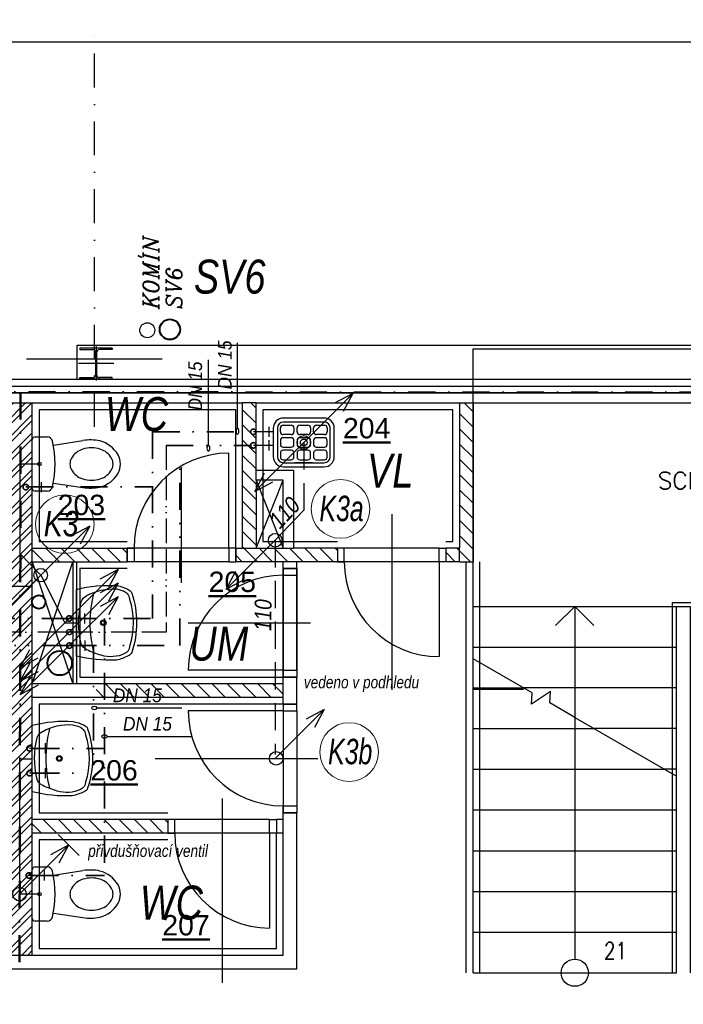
# Model space of a CAD drawing. Header units: millimetres. Extents: x 6435372 to 7248404, y 1559872 to 1886246.
# Tile 136 of 208: x 6899466 to 6904359, y 1716761 to 1724018. Entities that reach past the tile are written whole.
import ezdxf
from ezdxf.enums import TextEntityAlignment as Align

# ---------------------------------------------------------------- set-up
doc = ezdxf.new("R2010")
doc.units = ezdxf.units.MM
for name, pattern in [('ACAD_ISO13W100', [36, 12, -3, 12, -3, 0, -3, 0, -3]), ('DASHDOT', [1, 0.5, -0.25, 0, -0.25]), ('DASHED', [0.75, 0.5, -0.25]), ('DĚLICÍ', [1.25, 0.5, -0.25, 0, -0.25, 0, -0.25]), ('ČERCHOVANÁ', [1, 0.5, -0.25, 0, -0.25])]:
    doc.linetypes.add(name, pattern=pattern)
for name, color, linetype, lineweight in [('CKPOPISM', 8, 'Continuous', 50), ('CKPOPISM_POPIS', 8, 'Continuous', 25), ('CKSCHODY_PODROVINOU', 7, 'Continuous', 25), ('IN_BLOKY_ZT', 30, 'Continuous', 30), ('požární úseky', 21, 'ČERCHOVANÁ', 50), ('UT_potrubí', 10, 'Continuous', 30), ('VZT', 130, 'Continuous', 40), ('ZTI-cirkulace', 220, 'ACAD_ISO13W100', 30), ('ZTI-DEŠŤOVÁ-KANALIZACE', 210, 'KANALIZACE', 40), ('ZTI-SPLAŠKOVÁ KANALIZACE', 80, 'Continuous', 30), ('ZTI-VODA STUDENÁ', 170, 'ČERCHOVANÁ', 35), ('ZTI-VODA TEPLÁ', 10, 'DĚLICÍ', 35), ('ZTI-Zařizovací předměty-popis', 32, 'ČERCHOVANÁ', 30)]:
    doc.layers.add(name, color=color, linetype=linetype, lineweight=lineweight)
for name, color, linetype in [('matrice DPS', 122, 'Continuous'), ('ZTI_KAN-POPIS', 7, 'Continuous'), ('ZTI_POPIS', 7, 'Continuous')]:
    doc.layers.add(name, color=color, linetype=linetype)
doc.styles.add('ARIAL', font='arial.ttf')
doc.styles.add('INDRA', font='ariali.ttf')
doc.styles.add('KURZIVA', font='italic__.ttf')
doc.styles.get("Standard").update_dxf_attribs({"font": 'romans.shx'})
doc.linetypes.add('IZOLACE_POLYSTYREN_PENOVY', pattern='A,0.001,[228,CADKON.SHX,S=0.1,R=0,X=0,Y=0],-2', length=2.001)
doc.linetypes.add('KANALIZACE', pattern='A,30,-3.5,["C",Standard,S=2.54,R=0,X=-3.81,Y=-1.27],-0.001', length=33.501)

# ---------------------------------------------------------------- blocks, each defined once
blk = doc.blocks.new('CK_S_EXT_HEAHEA240')
for p, q in [((-120, 115), (120, 115)), ((-120, 115), (-120, 103)), ((-120, 103), (-24.75, 103)), ((-3.75, -82), (-3.75, 82)), ((3.75, -82), (3.75, 82)), ((120, 103), (24.75, 103)), ((120, 115), (120, 103)), ((-120, -115), (-120, -103)), ((-120, -103), (-24.75, -103)), ((-120, -115), (120, -115)), ((120, -103), (24.75, -103)), ((120, -115), (120, -103))]:
    blk.add_line(p, q)
for centre, start, end in [((-24.75, 82), 0, 90), ((24.75, 82), 90, 180), ((-24.75, -82), 270, 0), ((24.75, -82), 180, 270)]:
    blk.add_arc(centre, 21, start, end)
blk = doc.blocks.new('CKBL2112015102130', base_point=(91614, 18030))
blk = doc.blocks.new('CKBL2010716102920', base_point=(93939, 19306))
blk = doc.blocks.new('CKBL2010716102934', base_point=(90355, 16430))
blk = doc.blocks.new('CKBL2010716102941', base_point=(91894, 14791))
blk = doc.blocks.new('CKBL2010716102927', base_point=(93377, 16640))
blk = doc.blocks.new('CKBL2032316081240')
blk = doc.blocks.new('výtokový ventil')
at = {"layer": 'ZTI_POPIS', "ltscale": 400}
for p, q in [((6908957.4, 1624603), (6909105.5, 1624603)), ((6908989.3, 1624640.3), (6908989.3, 1624565.7))]:
    blk.add_line(p, q, dxfattribs=at)
blk = doc.blocks.new('_DotSmall')
at = {"color": 0, "linetype": 'ByBlock', "const_width": 0.5}
blk.add_lwpolyline([(-0.0625, 0, 1), (0.0625, 0, 1)], format="xyb", close=True, dxfattribs=at)

msp = doc.modelspace()

# ---------------------------------------------------------------- hatches: boundary and pattern name
at = {"layer": 'matrice DPS', "ltscale": 500}
h = msp.add_hatch(dxfattribs=at)
h.set_pattern_fill('ANSI32', color=256, scale=10, style=0)
h.set_pattern_definition([(45, (6808584.44, 1702199.85), (-67.35192, 67.35192), []), (45, (6808629.34, 1702199.85), (-67.35192, 67.35192), [])])
h.paths.add_polyline_path([(6899558.8, 1719023), (6899558.8, 1719123), (6899558.8, 1720022), (6899558.8, 1720023), (6899558.8, 1720123), (6899558.8, 1721193), (6899358.8, 1721193), (6899358.8, 1719393), (6899358.8, 1719293), (6899358.8, 1718754.3), (6899558.8, 1718694.7)])
h.paths.add_polyline_path([(6899558.8, 1718123), (6899558.8, 1718694.7), (6899358.8, 1718754.3), (6899358.8, 1717123), (6899558.8, 1717123), (6899558.8, 1718023)])
h.paths.add_polyline_path([(6899194.8, 1720537), (6899722.8, 1720537), (6899722.8, 1720207), (6899194.8, 1720207)], flags=24)
h = msp.add_hatch(dxfattribs=at)
h.set_pattern_fill('ANSI31', color=256, scale=25, angle=90, style=0)
h.set_pattern_definition([(135, (6808584.44, 1702199.846), (-56.1266, -56.1266), [])])
h.paths.add_polyline_path([(6899558.8, 1718123), (6899558.8, 1718023), (6900028.8, 1718023), (6900028.8, 1718123)])
h.paths.add_polyline_path([(6900028.8, 1720023), (6900028.8, 1720123), (6899558.8, 1720123), (6899558.8, 1720023)])
h.paths.add_polyline_path([(6901108.8, 1720123), (6901208.8, 1720123), (6901808.8, 1720123), (6901808.8, 1720023), (6901508.8, 1720023), (6901408.8, 1720023), (6901058.8, 1720023), (6901058.8, 1720123)])
h.paths.add_polyline_path([(6900028.8, 1719123), (6900028.8, 1719023), (6901408.8, 1719023), (6901408.8, 1719123)])
h.paths.add_polyline_path([(6900258.8, 1720023), (6900258.8, 1720123), (6900028.8, 1720123), (6900028.8, 1720023)])
h.paths.add_polyline_path([(6900558.8, 1718123), (6900558.8, 1718023), (6900028.8, 1718023), (6900028.8, 1718123)])
h.paths.add_polyline_path([(6902608.8, 1720123), (6902608.8, 1720023), (6902708.8, 1720023), (6902708.8, 1720123)])
h.paths.add_polyline_path([(6901208.8, 1721193), (6901108.8, 1721193), (6901108.8, 1720123), (6901208.8, 1720123)])
h.paths.add_polyline_path([(6902708.8, 1720023), (6902808.8, 1720023), (6902808.8, 1721193), (6902708.8, 1721193), (6902708.8, 1720123)])

# ---------------------------------------------------------------- linework, layer by layer
at = {"layer": 'CKSCHODY_PODROVINOU'}
msp.add_line((6902808.8, 1719083), (6903180.9, 1719083), dxfattribs=at)
at = {"layer": 'IN_BLOKY_ZT'}
for p, q in [((6901710.5, 1721082.1), (6901410.5, 1721082.1)), ((6901710.5, 1721052.1), (6901410.5, 1721052.1)), ((6901335.5, 1721007.1), (6901335.5, 1720797.1)), ((6901365.5, 1721007.1), (6901365.5, 1720797.1)), ((6901388, 1720979.6), (6901388, 1721009.6)), ((6901408, 1721029.6), (6901468, 1721029.6)), ((6901488, 1721009.6), (6901488, 1720979.6)), ((6901510.5, 1720979.6), (6901510.5, 1721009.6)), ((6901530.5, 1721029.6), (6901590.5, 1721029.6)), ((6901610.5, 1721009.6), (6901610.5, 1720979.6)), ((6901633, 1720979.6), (6901633, 1721009.6)), ((6901653, 1721029.6), (6901713, 1721029.6)), ((6901733, 1721009.6), (6901733, 1720979.6)), ((6901755.5, 1720797.1), (6901755.5, 1721007.1)), ((6901785.5, 1720797.1), (6901785.5, 1721007.1)), ((6899558.8, 1720563.3), (6899558.8, 1720922.7)), ((6899578.9, 1720942.8), (6899668.9, 1720942.8)), ((6899713.9, 1720883), (6899932.4, 1720916.4)), ((6901388, 1720917.1), (6901388, 1720887.1)), ((6901468, 1720959.6), (6901408, 1720959.6)), ((6901468, 1720937.1), (6901408, 1720937.1)), ((6901488, 1720887.1), (6901488, 1720917.1)), ((6901510.5, 1720917.1), (6901510.5, 1720887.1)), ((6901590.5, 1720959.6), (6901530.5, 1720959.6)), ((6901590.5, 1720937.1), (6901530.5, 1720937.1)), ((6901610.5, 1720887.1), (6901610.5, 1720917.1)), ((6901633, 1720917.1), (6901633, 1720887.1)), ((6901713, 1720959.6), (6901653, 1720959.6)), ((6901713, 1720937.1), (6901653, 1720937.1)), ((6901733, 1720887.1), (6901733, 1720917.1)), ((6901388, 1720824.6), (6901388, 1720794.6)), ((6901408, 1720867.1), (6901468, 1720867.1)), ((6901468, 1720844.6), (6901408, 1720844.6)), ((6901488, 1720794.6), (6901488, 1720824.6)), ((6901510.5, 1720824.6), (6901510.5, 1720794.6)), ((6901530.5, 1720867.1), (6901590.5, 1720867.1)), ((6901590.5, 1720844.6), (6901530.5, 1720844.6)), ((6901610.5, 1720794.6), (6901610.5, 1720824.6)), ((6901633, 1720824.6), (6901633, 1720794.6)), ((6901653, 1720867.1), (6901713, 1720867.1)), ((6901713, 1720844.6), (6901653, 1720844.6)), ((6901733, 1720794.6), (6901733, 1720824.6)), ((6901408, 1720774.6), (6901468, 1720774.6)), ((6901410.5, 1720752.1), (6901710.5, 1720752.1)), ((6901495.5, 1720752.1), (6901625.5, 1720752.1)), ((6901625.5, 1720752.1), (6901495.5, 1720752.1)), ((6901530.5, 1720774.6), (6901590.5, 1720774.6)), ((6901653, 1720774.6), (6901713, 1720774.6)), ((6901410.5, 1720722.1), (6901710.5, 1720722.1)), ((6899713.9, 1720603), (6899932.4, 1720569.6)), ((6899668.9, 1720543.2), (6899578.9, 1720543.2)), ((6899578.9, 1717772.8), (6899668.9, 1717772.8)), ((6899558.8, 1717393.3), (6899558.8, 1717752.7)), ((6899713.9, 1717713), (6899932.4, 1717746.4)), ((6899713.9, 1717433), (6899932.4, 1717399.6)), ((6899668.9, 1717373.2), (6899578.9, 1717373.2))]:
    msp.add_line(p, q, dxfattribs=at)
for points in [[(6899883.8, 1719818.4, -0.077931), (6900184.8, 1719846.8, -0.068031), (6900265.1, 1719817.7, -0.244962), (6900291.6, 1719792, -0.165243), (6900291.6, 1719354.1, -0.244752), (6900265.1, 1719328.3, -0.072964), (6900178.7, 1719298, -0.073303), (6899883.8, 1719327.6)], [(6899960.6, 1719772.8, -0.13917), (6900181.4, 1719821.9), (6900219.8, 1719810.6, -0.309536), (6900276.5, 1719747.6, -0.150009), (6900276.5, 1719398, -0.287481), (6900239.8, 1719345.5, -0.190467), (6900067.6, 1719333.3, -0.04778), (6899960.6, 1719373.3, -0.225267), (6899916.6, 1719428.1, -0.117325), (6899919.8, 1719727.7, -0.189059), (6899958.5, 1719771.6)], [(6899558.8, 1718817.8, -0.077931), (6899859.8, 1718846.2, -0.068031), (6899940.1, 1718817.1, -0.244962), (6899966.6, 1718791.4, -0.165243), (6899966.6, 1718353.4, -0.244752), (6899940.1, 1718327.7, -0.072964), (6899853.7, 1718297.4, -0.073303), (6899558.8, 1718327)], [(6899635.6, 1718772.1, -0.13917), (6899856.4, 1718821.3), (6899894.8, 1718810, -0.309536), (6899951.5, 1718747, -0.150009), (6899951.5, 1718397.4, -0.287481), (6899914.8, 1718344.9, -0.190467), (6899742.6, 1718332.7, -0.04778), (6899635.6, 1718372.7, -0.225267), (6899591.6, 1718427.5, -0.117325), (6899594.8, 1718727.1, -0.189059), (6899633.5, 1718771)]]:
    msp.add_lwpolyline(points, format="xyb", close=True, dxfattribs=at)
for points in [[(6900011.4, 1719793.5, 0.125328), (6900011.4, 1719351.4)], [(6899686.4, 1718792.9, 0.125328), (6899686.4, 1718350.8)]]:
    msp.add_lwpolyline(points, format="xyb", dxfattribs=at)
for centre, radius in [((6901560.5, 1720902.1), 25), ((6899611.8, 1720743), 12.8), ((6900082.7, 1719573), 20.4), ((6900082.7, 1719573), 13.9), ((6899757.7, 1718572.4), 20.4), ((6899757.7, 1718572.4), 13.9), ((6899611.8, 1717573), 12.8)]:
    msp.add_circle(centre, radius, dxfattribs=at)
for centre, radius, start, end in [((6901410.5, 1721007.1), 75, 90, 180), ((6901410.5, 1721007.1), 45, 90, 180), ((6901710.5, 1721007.1), 75, 0, 90), ((6901710.5, 1721007.1), 45, 0, 90), ((6901408, 1721009.6), 20, 90, 180), ((6901408, 1720979.6), 20, 180, 270), ((6901468, 1721009.6), 20, 0, 90), ((6901468, 1720979.6), 20, 270, 0), ((6901530.5, 1721009.6), 20, 90, 180), ((6901530.5, 1720979.6), 20, 180, 270), ((6901590.5, 1721009.6), 20, 0, 90), ((6901590.5, 1720979.6), 20, 270, 0), ((6901653, 1721009.6), 20, 90, 180), ((6901653, 1720979.6), 20, 180, 270), ((6901713, 1721009.6), 20, 0, 90), ((6901713, 1720979.6), 20, 270, 0), ((6899578.9, 1720922.7), 20.1, 90, 180), ((6899668.9, 1720902.6), 40.2, 12.60811, 90), ((6898955.4, 1720743), 771.3, 347.39189, 12.60811), ((6899985.1, 1720572.5), 348, 78.11757, 98.69848), ((6900004.5, 1720705.1), 214.4, 29.47633, 75.89811), ((6901408, 1720917.1), 20, 90, 180), ((6901468, 1720917.1), 20, 0, 90), ((6901530.5, 1720917.1), 20, 90, 180), ((6901590.5, 1720917.1), 20, 0, 90), ((6901653, 1720917.1), 20, 90, 180), ((6901713, 1720917.1), 20, 0, 90), ((6899959.2, 1720725), 127.4, 127.58474, 151.71247), ((6899980.9, 1720696.7), 163.2, 107.68289, 127.58474), ((6899995.2, 1720652.1), 210, 90, 107.68289), ((6899995.2, 1720652.1), 210, 72.31711, 90), ((6900009.4, 1720696.7), 163.2, 52.41526, 72.31711), ((6900031.2, 1720725), 127.4, 28.28753, 52.41526), ((6901408, 1720887.1), 20, 180, 270), ((6901408, 1720824.6), 20, 90, 180), ((6901468, 1720887.1), 20, 270, 0), ((6901468, 1720824.6), 20, 0, 90), ((6901530.5, 1720887.1), 20, 180, 270), ((6901530.5, 1720824.6), 20, 90, 180), ((6901590.5, 1720887.1), 20, 270, 0), ((6901590.5, 1720824.6), 20, 0, 90), ((6901653, 1720887.1), 20, 180, 270), ((6901653, 1720824.6), 20, 90, 180), ((6901713, 1720887.1), 20, 270, 0), ((6901713, 1720824.6), 20, 0, 90), ((6899925.7, 1720743), 89.4, 151.71247, 180), ((6900064.7, 1720743), 89.4, 0, 28.28753), ((6900071.2, 1720743), 137.6, 0, 29.40689), ((6901410.5, 1720797.1), 75, 180, 270), ((6901410.5, 1720797.1), 45, 180, 270), ((6901408, 1720794.6), 20, 180, 270), ((6901468, 1720794.6), 20, 270, 0), ((6901530.5, 1720794.6), 20, 180, 270), ((6901590.5, 1720794.6), 20, 270, 0), ((6901653, 1720794.6), 20, 180, 270), ((6901710.5, 1720797.1), 75, 270, 0), ((6901710.5, 1720797.1), 45, 270, 0), ((6901713, 1720794.6), 20, 270, 0), ((6899925.7, 1720743), 89.4, 180, 208.28753), ((6899959.2, 1720761), 127.4, 208.28753, 232.41526), ((6900004.5, 1720780.9), 214.4, 284.10189, 330.52367), ((6900031.2, 1720761), 127.4, 307.58474, 331.71247), ((6900064.7, 1720743), 89.4, 331.71247, 0), ((6900071.2, 1720743), 137.6, 330.59311, 0), ((6899980.9, 1720789.3), 163.2, 232.41526, 252.31711), ((6899995.2, 1720834), 210, 252.31711, 270), ((6899995.2, 1720834), 210, 270, 287.68289), ((6900009.4, 1720789.3), 163.2, 287.68289, 307.58474), ((6899578.9, 1720563.3), 20.1, 180, 270), ((6899668.9, 1720583.4), 40.2, 270, 347.39189), ((6899985.1, 1720913.6), 348, 261.30152, 281.88243), ((6899578.9, 1717752.7), 20.1, 90, 180), ((6899668.9, 1717732.6), 40.2, 12.60811, 90), ((6898955.4, 1717573), 771.3, 347.39189, 12.60811), ((6899985.1, 1717402.5), 348, 78.11757, 98.69848), ((6900004.5, 1717535.1), 214.4, 29.47633, 75.89811), ((6899959.2, 1717555), 127.4, 127.58474, 151.71247), ((6899980.9, 1717526.7), 163.2, 107.68289, 127.58474), ((6899995.2, 1717482.1), 210, 90, 107.68289), ((6899995.2, 1717482.1), 210, 72.31711, 90), ((6900009.4, 1717526.7), 163.2, 52.41526, 72.31711), ((6900031.2, 1717555), 127.4, 28.28753, 52.41526), ((6900071.2, 1717573), 137.6, 0, 29.40689), ((6899925.7, 1717573), 89.4, 151.71247, 180), ((6899925.7, 1717573), 89.4, 180, 208.28753), ((6900064.7, 1717573), 89.4, 0, 28.28753), ((6900064.7, 1717573), 89.4, 331.71247, 0), ((6900071.2, 1717573), 137.6, 330.59311, 0), ((6899959.2, 1717591), 127.4, 208.28753, 232.41526), ((6899980.9, 1717619.3), 163.2, 232.41526, 252.31711), ((6900004.5, 1717610.9), 214.4, 284.10189, 330.52367), ((6900009.4, 1717619.3), 163.2, 287.68289, 307.58474), ((6900031.2, 1717591), 127.4, 307.58474, 331.71247), ((6899995.2, 1717664), 210, 252.31711, 270), ((6899995.2, 1717664), 210, 270, 287.68289), ((6899578.9, 1717393.3), 20.1, 180, 270), ((6899668.9, 1717413.4), 40.2, 270, 347.39189), ((6899985.1, 1717743.6), 348, 261.30152, 281.88243)]:
    msp.add_arc(centre, radius, start, end, dxfattribs=at)
at = {"layer": 'matrice DPS', "linetype": 'DASHDOT', "ltscale": 500}
msp.add_line((6900016.8, 1721018), (6900016.8, 1724018), dxfattribs=at)
at = {"layer": 'matrice DPS', "ltscale": 500}
for p, q in [((6899888.8, 1721368), (6899888.8, 1721618)), ((6899888.8, 1721618), (6905908.8, 1721618)), ((6900028.8, 1721608), (6900028.8, 1721358)), ((6899516.8, 1721518), (6900516.8, 1721518)), ((6900158.8, 1721483), (6899898.8, 1721483)), ((6869908.8, 1721368), (6906743.8, 1721368)), ((6895308.8, 1721368), (6906743.8, 1721368)), ((6895308.8, 1721268), (6906743.8, 1721268)), ((6906148.8, 1721268), (6895638.8, 1721268)), ((6895638.8, 1721268), (6906148.8, 1721268)), ((6899358.8, 1721193), (6899558.8, 1721193)), ((6899558.8, 1720123), (6899558.8, 1721193)), ((6899558.8, 1721193), (6901108.8, 1721193)), ((6901108.8, 1720123), (6901108.8, 1721193)), ((6901208.8, 1721193), (6901108.8, 1721193)), ((6901208.8, 1720698), (6901208.8, 1721193)), ((6901208.8, 1721193), (6902708.8, 1721193)), ((6902708.8, 1721193), (6902708.8, 1720123)), ((6902708.8, 1721193), (6902808.8, 1721193)), ((6902808.8, 1721193), (6902808.8, 1720023)), ((6902808.8, 1721193), (6905908.8, 1721193)), ((6901008.8, 1720123), (6901008.8, 1720823)), ((6900658.8, 1719868), (6900658.8, 1720719.8)), ((6901208.8, 1720698), (6901483.8, 1720698)), ((6901208.8, 1720623), (6901208.8, 1720698)), ((6901483.8, 1720698), (6901483.8, 1720123)), ((6901208.8, 1720123), (6901408.8, 1720623)), ((6901208.8, 1720623), (6901408.8, 1720123)), ((6902208.8, 1720373), (6902208.8, 1719078)), ((6899558.8, 1720123), (6900258.8, 1720123)), ((6900258.8, 1720123), (6900258.8, 1720023)), ((6901058.8, 1720123), (6900258.8, 1720123)), ((6900258.8, 1720123), (6900308.8, 1720123)), ((6900258.8, 1720023), (6900258.8, 1720123)), ((6901008.8, 1720123), (6900308.8, 1720123)), ((6900308.8, 1720123), (6900308.8, 1720023)), ((6901058.8, 1720123), (6901008.8, 1720123)), ((6901008.8, 1720123), (6901008.8, 1720023)), ((6901058.8, 1720123), (6901108.8, 1720123)), ((6901058.8, 1720123), (6901058.8, 1720023)), ((6901058.8, 1720023), (6901058.8, 1720123)), ((6901408.8, 1720123), (6901483.8, 1720123)), ((6901808.8, 1720123), (6901483.8, 1720123)), ((6901808.8, 1720123), (6901808.8, 1720023)), ((6901858.8, 1720123), (6901808.8, 1720123)), ((6901808.8, 1720123), (6901808.8, 1720023)), ((6902558.8, 1720123), (6901858.8, 1720123)), ((6901858.8, 1720023), (6901858.8, 1720123)), ((6902558.8, 1720023), (6902558.8, 1720123)), ((6902558.8, 1720123), (6902608.8, 1720123)), ((6902608.8, 1720123), (6902608.8, 1720023)), ((6902608.8, 1720123), (6902608.8, 1720023)), ((6902708.8, 1720123), (6902608.8, 1720123)), ((6902708.8, 1720023), (6902708.8, 1720123)), ((6899558.8, 1719123), (6899558.8, 1720023)), ((6899558.8, 1720023), (6900258.8, 1720023)), ((6899558.8, 1719123), (6899858.8, 1720023)), ((6899558.8, 1720023), (6899858.8, 1719123)), ((6899858.8, 1720023), (6899858.8, 1719123)), ((6899883.8, 1720023), (6899883.8, 1719123)), ((6900308.8, 1720023), (6900258.8, 1720023)), ((6901008.8, 1720023), (6900308.8, 1720023)), ((6901008.8, 1720023), (6901058.8, 1720023)), ((6901408.8, 1720023), (6901058.8, 1720023)), ((6901508.8, 1720023), (6901408.8, 1720023)), ((6901408.8, 1719973), (6901408.8, 1720023)), ((6901808.8, 1720023), (6901508.8, 1720023)), ((6901508.8, 1719973), (6901508.8, 1720023)), ((6902608.8, 1720023), (6901808.8, 1720023)), ((6901808.8, 1720023), (6901858.8, 1720023)), ((6902558.8, 1720023), (6901858.8, 1720023)), ((6902608.8, 1720023), (6902558.8, 1720023)), ((6902558.8, 1720023), (6902558.8, 1719323)), ((6902708.8, 1720023), (6902608.8, 1720023)), ((6902708.8, 1720023), (6902808.8, 1720023)), ((6902708.8, 1720023), (6902708.8, 1720023)), ((6902808.8, 1718923), (6902808.8, 1720023)), ((6901408.8, 1719973), (6901408.8, 1719173)), ((6901408.8, 1719973), (6901508.8, 1719973)), ((6901408.8, 1719973), (6901408.8, 1719173)), ((6901408.8, 1719173), (6901408.8, 1719973)), ((6901408.8, 1719973), (6901408.8, 1719923)), ((6901508.8, 1719973), (6901408.8, 1719973)), ((6901508.8, 1719973), (6901508.8, 1719173)), ((6901508.8, 1719923), (6901508.8, 1719973)), ((6901408.8, 1719223), (6901408.8, 1719923)), ((6901408.8, 1719923), (6901508.8, 1719923)), ((6901508.8, 1719223), (6901508.8, 1719923)), ((6902808.8, 1719693), (6904308.8, 1719693)), ((6902808.8, 1719693), (6904308.8, 1719693)), ((6903558.8, 1719693), (6903417.5, 1719551.7)), ((6903558.8, 1719693), (6903700.1, 1719551.7)), ((6903558.8, 1719693), (6903558.8, 1717092.9)), ((6900708.8, 1719573), (6901608.8, 1719573)), ((6902808.8, 1719393), (6904308.8, 1719393)), ((6901408.8, 1719223), (6900708.8, 1719223)), ((6901408.8, 1719173), (6901408.8, 1719223)), ((6901408.8, 1719223), (6901508.8, 1719223)), ((6901508.8, 1719223), (6901508.8, 1719173)), ((6901408.8, 1719173), (6901508.8, 1719173)), ((6901408.8, 1719123), (6901408.8, 1719173)), ((6901508.8, 1719173), (6901408.8, 1719173)), ((6901508.8, 1718973), (6901508.8, 1719173)), ((6899558.8, 1719023), (6899558.8, 1719123)), ((6901408.8, 1719123), (6899558.8, 1719123)), ((6901408.8, 1719023), (6901408.8, 1719123)), ((6902808.8, 1719093), (6903180.9, 1719093)), ((6904308.8, 1719093), (6903180.9, 1719093)), ((6899558.8, 1718123), (6899558.8, 1719023)), ((6901408.8, 1719023), (6899558.8, 1719023)), ((6901408.8, 1718973), (6901408.8, 1719023)), ((6901408.8, 1718973), (6901508.8, 1718973)), ((6901408.8, 1718973), (6901408.8, 1718173)), ((6901408.8, 1718973), (6901408.8, 1718923)), ((6901508.8, 1718973), (6901408.8, 1718973)), ((6901508.8, 1718923), (6901508.8, 1718973)), ((6901408.8, 1718923), (6900708.8, 1718923)), ((6901408.8, 1718923), (6901408.8, 1718223)), ((6901408.8, 1718923), (6901508.8, 1718923)), ((6901508.8, 1718923), (6901508.8, 1718223)), ((6903558.8, 1718874.8), (6904308.8, 1718441.8)), ((6903558.8, 1718874.8), (6904308.8, 1718441.8)), ((6902808.8, 1718793), (6903700.5, 1718793)), ((6904308.8, 1718793), (6903700.5, 1718793)), ((6900463.8, 1718573), (6901663.8, 1718573)), ((6902808.8, 1718493), (6904220.2, 1718493)), ((6904308.8, 1718493), (6904220.2, 1718493)), ((6900958.8, 1718278), (6900958.8, 1716917.8)), ((6901408.8, 1718173), (6901408.8, 1718223)), ((6901408.8, 1718223), (6901508.8, 1718223)), ((6901508.8, 1718223), (6901508.8, 1718173)), ((6901408.8, 1718173), (6901508.8, 1718173)), ((6901408.8, 1718123), (6901408.8, 1718173)), ((6901508.8, 1718173), (6901408.8, 1718173)), ((6901508.8, 1717023), (6901508.8, 1718173)), ((6902808.8, 1718193), (6904308.8, 1718193)), ((6899558.8, 1718023), (6899558.8, 1718123)), ((6900558.8, 1718123), (6899558.8, 1718123)), ((6900558.8, 1718123), (6900558.8, 1718023)), ((6900608.8, 1718123), (6900558.8, 1718123)), ((6900558.8, 1718123), (6900558.8, 1718023)), ((6901308.8, 1718123), (6900608.8, 1718123)), ((6900608.8, 1718023), (6900608.8, 1718123)), ((6901308.8, 1718023), (6901308.8, 1718123)), ((6901308.8, 1718123), (6901358.8, 1718123)), ((6901408.8, 1718123), (6901358.8, 1718123)), ((6901358.8, 1718123), (6901358.8, 1718023)), ((6901358.8, 1718123), (6901358.8, 1718023)), ((6899558.8, 1717123), (6899558.8, 1718023)), ((6900558.8, 1718023), (6899558.8, 1718023)), ((6901358.8, 1718023), (6900558.8, 1718023)), ((6900558.8, 1718023), (6900608.8, 1718023)), ((6901308.8, 1718023), (6900608.8, 1718023)), ((6901358.8, 1718023), (6901308.8, 1718023)), ((6901308.8, 1718023), (6901308.8, 1717323)), ((6901408.8, 1718023), (6901358.8, 1718023)), ((6901408.8, 1717123), (6901408.8, 1718023)), ((6902808.8, 1717893), (6904308.8, 1717893)), ((6902808.8, 1717593), (6904308.8, 1717593)), ((6902808.8, 1717293), (6904308.8, 1717293)), ((6899558.8, 1717123), (6901408.8, 1717123)), ((6898738.8, 1717023), (6901508.8, 1717023)), ((6902808.8, 1716993), (6904308.8, 1716993))]:
    msp.add_line(p, q, dxfattribs=at)
at = {"layer": 'matrice DPS', "linetype": 'ByBlock', "ltscale": 500}
for p, q in [((6901710.5, 1721082.1), (6901410.5, 1721082.1)), ((6901710.5, 1721052.1), (6901410.5, 1721052.1)), ((6901335.5, 1721007.1), (6901335.5, 1720797.1)), ((6901365.5, 1721007.1), (6901365.5, 1720797.1)), ((6901388, 1720979.6), (6901388, 1721009.6)), ((6901408, 1721029.6), (6901468, 1721029.6)), ((6901488, 1721009.6), (6901488, 1720979.6)), ((6901510.5, 1720979.6), (6901510.5, 1721009.6)), ((6901530.5, 1721029.6), (6901590.5, 1721029.6)), ((6901610.5, 1721009.6), (6901610.5, 1720979.6)), ((6901633, 1720979.6), (6901633, 1721009.6)), ((6901653, 1721029.6), (6901713, 1721029.6)), ((6901733, 1721009.6), (6901733, 1720979.6)), ((6901755.5, 1720797.1), (6901755.5, 1721007.1)), ((6901785.5, 1720797.1), (6901785.5, 1721007.1)), ((6899558.8, 1720563.3), (6899558.8, 1720922.7)), ((6899578.9, 1720942.8), (6899668.9, 1720942.8)), ((6899713.9, 1720883), (6899932.4, 1720916.4)), ((6901388, 1720917.1), (6901388, 1720887.1)), ((6901468, 1720959.6), (6901408, 1720959.6)), ((6901468, 1720937.1), (6901408, 1720937.1)), ((6901488, 1720887.1), (6901488, 1720917.1)), ((6901510.5, 1720917.1), (6901510.5, 1720887.1)), ((6901590.5, 1720959.6), (6901530.5, 1720959.6)), ((6901590.5, 1720937.1), (6901530.5, 1720937.1)), ((6901610.5, 1720887.1), (6901610.5, 1720917.1)), ((6901633, 1720917.1), (6901633, 1720887.1)), ((6901713, 1720959.6), (6901653, 1720959.6)), ((6901713, 1720937.1), (6901653, 1720937.1)), ((6901733, 1720887.1), (6901733, 1720917.1)), ((6901388, 1720824.6), (6901388, 1720794.6)), ((6901408, 1720867.1), (6901468, 1720867.1)), ((6901468, 1720844.6), (6901408, 1720844.6)), ((6901488, 1720794.6), (6901488, 1720824.6)), ((6901510.5, 1720824.6), (6901510.5, 1720794.6)), ((6901530.5, 1720867.1), (6901590.5, 1720867.1)), ((6901590.5, 1720844.6), (6901530.5, 1720844.6)), ((6901610.5, 1720794.6), (6901610.5, 1720824.6)), ((6901633, 1720824.6), (6901633, 1720794.6)), ((6901653, 1720867.1), (6901713, 1720867.1)), ((6901713, 1720844.6), (6901653, 1720844.6)), ((6901733, 1720794.6), (6901733, 1720824.6)), ((6901408, 1720774.6), (6901468, 1720774.6)), ((6901410.5, 1720752.1), (6901710.5, 1720752.1)), ((6901495.5, 1720752.1), (6901625.5, 1720752.1)), ((6901495.5, 1720752.1), (6901495.5, 1720752.1)), ((6901625.5, 1720752.1), (6901495.5, 1720752.1)), ((6901530.5, 1720774.6), (6901590.5, 1720774.6)), ((6901625.5, 1720752.1), (6901625.5, 1720752.1)), ((6901653, 1720774.6), (6901713, 1720774.6)), ((6901410.5, 1720722.1), (6901710.5, 1720722.1)), ((6899713.9, 1720603), (6899932.4, 1720569.6)), ((6899668.9, 1720543.2), (6899578.9, 1720543.2)), ((6899578.9, 1717772.8), (6899668.9, 1717772.8)), ((6899558.8, 1717393.3), (6899558.8, 1717752.7)), ((6899713.9, 1717713), (6899932.4, 1717746.4)), ((6899713.9, 1717433), (6899932.4, 1717399.6)), ((6899668.9, 1717373.2), (6899578.9, 1717373.2))]:
    msp.add_line(p, q, dxfattribs=at)
at = {"layer": 'matrice DPS', "linetype": 'Continuous', "ltscale": 500}
for p, q in [((6899558.8, 1720023), (6899558.8, 1720123)), ((6901108.8, 1720123), (6901208.8, 1720123)), ((6901408.8, 1718023), (6901408.8, 1718123)), ((6899358.8, 1717123), (6899558.8, 1717123))]:
    msp.add_line(p, q, dxfattribs=at)
at = {"layer": 'matrice DPS', "ltscale": 500}
for points in [[(6902808.8, 1719307.8), (6902808.8, 1721593), (6905908.8, 1721593), (6905908.8, 1721268)], [(6901058.8, 1720123), (6901058.8, 1721143), (6899608.8, 1721143), (6899608.8, 1720173), (6900258.8, 1720173)], [(6902608.8, 1720173), (6902658.8, 1720173), (6902658.8, 1721143), (6901258.8, 1721143), (6901258.8, 1720173), (6901808.8, 1720173)], [(6902758.8, 1716993), (6902758.8, 1716993), (6902758.8, 1716993), (6902758.8, 1720023)], [(6902858.8, 1716993), (6902858.8, 1716993), (6902858.8, 1716993), (6902858.8, 1720023)], [(6900258.8, 1719973), (6899908.8, 1719973), (6899908.8, 1719173), (6901408.8, 1719173)], [(6904278.8, 1718459.1), (6904278.8, 1719723), (6904308.8, 1719723), (6904438.8, 1719723), (6904438.8, 1716993)], [(6904308.8, 1718441.8), (6904308.8, 1719693), (6904408.8, 1719693), (6904408.8, 1716993), (6904408.8, 1716993)], [(6902808.8, 1716993), (6902808.8, 1716993), (6902808.8, 1716993), (6902808.8, 1719307.8)], [(6903558.8, 1718874.8), (6903373.8, 1718981.7), (6903378.8, 1719065.4), (6903238.9, 1718973), (6903243.9, 1719056.7), (6902808.8, 1719307.8)], [(6903558.8, 1718874.8), (6903373.8, 1718981.7), (6903378.8, 1719065.4), (6903238.9, 1718973), (6903243.9, 1719056.7), (6902808.8, 1719307.8)], [(6901408.8, 1718973), (6899608.8, 1718973), (6899608.8, 1718173), (6900558.8, 1718173)], [(6904278.8, 1716993), (6904278.8, 1718459.1)], [(6904308.8, 1716993), (6904308.8, 1716993), (6904308.8, 1716993), (6904308.8, 1718441.8)], [(6900558.8, 1717973), (6899608.8, 1717973), (6899608.8, 1717173), (6901358.8, 1717173), (6901358.8, 1718023)]]:
    msp.add_lwpolyline(points, dxfattribs=at)
at = {"layer": 'matrice DPS', "linetype": 'IZOLACE_POLYSTYREN_PENOVY', "ltscale": 500}
msp.add_lwpolyline([(6895308.8, 1721318), (6906743.8, 1721318)], dxfattribs=at)
at = {"layer": 'matrice DPS', "ltscale": 500}
msp.add_lwpolyline([(6901208.8, 1720123), (6901408.8, 1720123), (6901408.8, 1720623), (6901208.8, 1720623)], close=True, dxfattribs=at)
at = {"layer": 'matrice DPS', "linetype": 'ByBlock', "ltscale": 500}
for points in [[(6899883.8, 1719818.4, -0.077931), (6900184.8, 1719846.8, -0.068031), (6900265.1, 1719817.7, -0.244962), (6900291.6, 1719792, -0.165243), (6900291.6, 1719354.1, -0.244752), (6900265.1, 1719328.3, -0.072964), (6900178.7, 1719298, -0.073303), (6899883.8, 1719327.6)], [(6899960.6, 1719772.8, -0.13917), (6900181.4, 1719821.9), (6900219.8, 1719810.6, -0.309536), (6900276.5, 1719747.6, -0.150009), (6900276.5, 1719398, -0.287481), (6900239.8, 1719345.5, -0.190467), (6900067.6, 1719333.3, -0.04778), (6899960.6, 1719373.3, -0.225267), (6899916.6, 1719428.1, -0.117325), (6899919.8, 1719727.7, -0.189059), (6899958.5, 1719771.6)], [(6899558.8, 1718817.8, -0.077931), (6899859.8, 1718846.2, -0.068031), (6899940.1, 1718817.1, -0.244962), (6899966.6, 1718791.4, -0.165243), (6899966.6, 1718353.4, -0.244752), (6899940.1, 1718327.7, -0.072964), (6899853.7, 1718297.4, -0.073303), (6899558.8, 1718327)], [(6899635.6, 1718772.1, -0.13917), (6899856.4, 1718821.3), (6899894.8, 1718810, -0.309536), (6899951.5, 1718747, -0.150009), (6899951.5, 1718397.4, -0.287481), (6899914.8, 1718344.9, -0.190467), (6899742.6, 1718332.7, -0.04778), (6899635.6, 1718372.7, -0.225267), (6899591.6, 1718427.5, -0.117325), (6899594.8, 1718727.1, -0.189059), (6899633.5, 1718771)]]:
    msp.add_lwpolyline(points, format="xyb", close=True, dxfattribs=at)
for points in [[(6900011.4, 1719793.5, 0.125328), (6900011.4, 1719351.4)], [(6899686.4, 1718792.9, 0.125328), (6899686.4, 1718350.8)]]:
    msp.add_lwpolyline(points, format="xyb", dxfattribs=at)
at = {"layer": 'matrice DPS', "ltscale": 500}
for centre, radius in [((6900406.4, 1721728.8), 55), ((6900573.1, 1721735.3), 75), ((6903558.8, 1716993), 99.9), ((6903558.8, 1716993), 0.000000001)]:
    msp.add_circle(centre, radius, dxfattribs=at)
at = {"layer": 'matrice DPS', "linetype": 'ByBlock', "ltscale": 500}
for centre, radius in [((6901560.5, 1720902.1), 25), ((6899611.8, 1720743), 12.8), ((6900082.7, 1719573), 20.4), ((6900082.7, 1719573), 13.9), ((6899757.7, 1718572.4), 20.4), ((6899757.7, 1718572.4), 13.9), ((6899611.8, 1717573), 12.8)]:
    msp.add_circle(centre, radius, dxfattribs=at)
for centre, radius, start, end in [((6901410.5, 1721007.1), 75, 90, 180), ((6901410.5, 1721007.1), 45, 90, 180), ((6901710.5, 1721007.1), 75, 0, 90), ((6901710.5, 1721007.1), 45, 0, 90), ((6901408, 1721009.6), 20, 90, 180), ((6901408, 1720979.6), 20, 180, 270), ((6901468, 1721009.6), 20, 0, 90), ((6901468, 1720979.6), 20, 270, 0), ((6901530.5, 1721009.6), 20, 90, 180), ((6901530.5, 1720979.6), 20, 180, 270), ((6901590.5, 1721009.6), 20, 0, 90), ((6901590.5, 1720979.6), 20, 270, 0), ((6901653, 1721009.6), 20, 90, 180), ((6901653, 1720979.6), 20, 180, 270), ((6901713, 1721009.6), 20, 0, 90), ((6901713, 1720979.6), 20, 270, 0), ((6899578.9, 1720922.7), 20.1, 90, 180), ((6899668.9, 1720902.6), 40.2, 12.60811, 90), ((6898955.4, 1720743), 771.3, 347.39189, 12.60811), ((6899985.1, 1720572.5), 348, 78.11757, 98.69848), ((6900004.5, 1720705.1), 214.4, 29.47633, 75.89811), ((6901408, 1720917.1), 20, 90, 180), ((6901468, 1720917.1), 20, 0, 90), ((6901530.5, 1720917.1), 20, 90, 180), ((6901590.5, 1720917.1), 20, 0, 90), ((6901653, 1720917.1), 20, 90, 180), ((6901713, 1720917.1), 20, 0, 90), ((6899959.2, 1720725), 127.4, 127.58474, 151.71247), ((6899980.9, 1720696.7), 163.2, 107.68289, 127.58474), ((6899995.2, 1720652.1), 210, 90, 107.68289), ((6899995.2, 1720652.1), 210, 72.31711, 90), ((6900009.4, 1720696.7), 163.2, 52.41526, 72.31711), ((6900031.2, 1720725), 127.4, 28.28753, 52.41526), ((6901408, 1720887.1), 20, 180, 270), ((6901408, 1720824.6), 20, 90, 180), ((6901468, 1720887.1), 20, 270, 0), ((6901468, 1720824.6), 20, 0, 90), ((6901530.5, 1720887.1), 20, 180, 270), ((6901530.5, 1720824.6), 20, 90, 180), ((6901590.5, 1720887.1), 20, 270, 0), ((6901590.5, 1720824.6), 20, 0, 90), ((6901653, 1720887.1), 20, 180, 270), ((6901653, 1720824.6), 20, 90, 180), ((6901713, 1720887.1), 20, 270, 0), ((6901713, 1720824.6), 20, 0, 90), ((6899925.7, 1720743), 89.4, 151.71247, 180), ((6900064.7, 1720743), 89.4, 0, 28.28753), ((6900071.2, 1720743), 137.6, 0, 29.40689), ((6901410.5, 1720797.1), 75, 180, 270), ((6901410.5, 1720797.1), 45, 180, 270), ((6901408, 1720794.6), 20, 180, 270), ((6901468, 1720794.6), 20, 270, 0), ((6901530.5, 1720794.6), 20, 180, 270), ((6901590.5, 1720794.6), 20, 270, 0), ((6901653, 1720794.6), 20, 180, 270), ((6901710.5, 1720797.1), 75, 270, 0), ((6901710.5, 1720797.1), 45, 270, 0), ((6901713, 1720794.6), 20, 270, 0), ((6899925.7, 1720743), 89.4, 180, 208.28753), ((6899959.2, 1720761), 127.4, 208.28753, 232.41526), ((6900004.5, 1720780.9), 214.4, 284.10189, 330.52367), ((6900031.2, 1720761), 127.4, 307.58474, 331.71247), ((6900064.7, 1720743), 89.4, 331.71247, 0), ((6900071.2, 1720743), 137.6, 330.59311, 0), ((6899980.9, 1720789.3), 163.2, 232.41526, 252.31711), ((6899995.2, 1720834), 210, 252.31711, 270), ((6899995.2, 1720834), 210, 270, 287.68289), ((6900009.4, 1720789.3), 163.2, 287.68289, 307.58474), ((6899578.9, 1720563.3), 20.1, 180, 270), ((6899668.9, 1720583.4), 40.2, 270, 347.39189), ((6899985.1, 1720913.6), 348, 261.30152, 281.88243), ((6899578.9, 1717752.7), 20.1, 90, 180), ((6899668.9, 1717732.6), 40.2, 12.60811, 90), ((6898955.4, 1717573), 771.3, 347.39189, 12.60811), ((6899985.1, 1717402.5), 348, 78.11757, 98.69848), ((6900004.5, 1717535.1), 214.4, 29.47633, 75.89811), ((6899959.2, 1717555), 127.4, 127.58474, 151.71247), ((6899980.9, 1717526.7), 163.2, 107.68289, 127.58474), ((6899995.2, 1717482.1), 210, 90, 107.68289), ((6899995.2, 1717482.1), 210, 72.31711, 90), ((6900009.4, 1717526.7), 163.2, 52.41526, 72.31711), ((6900031.2, 1717555), 127.4, 28.28753, 52.41526), ((6900071.2, 1717573), 137.6, 0, 29.40689), ((6899925.7, 1717573), 89.4, 151.71247, 180), ((6899925.7, 1717573), 89.4, 180, 208.28753), ((6900064.7, 1717573), 89.4, 0, 28.28753), ((6900064.7, 1717573), 89.4, 331.71247, 0), ((6900071.2, 1717573), 137.6, 330.59311, 0), ((6899959.2, 1717591), 127.4, 208.28753, 232.41526), ((6899980.9, 1717619.3), 163.2, 232.41526, 252.31711), ((6900004.5, 1717610.9), 214.4, 284.10189, 330.52367), ((6900009.4, 1717619.3), 163.2, 287.68289, 307.58474), ((6900031.2, 1717591), 127.4, 307.58474, 331.71247), ((6899995.2, 1717664), 210, 252.31711, 270), ((6899995.2, 1717664), 210, 270, 287.68289), ((6899578.9, 1717393.3), 20.1, 180, 270), ((6899668.9, 1717413.4), 40.2, 270, 347.39189), ((6899985.1, 1717743.6), 348, 261.30152, 281.88243)]:
    msp.add_arc(centre, radius, start, end, dxfattribs=at)
at = {"layer": 'matrice DPS', "ltscale": 500}
for centre, start, end in [((6901008.8, 1720123), 90, 180), ((6902558.8, 1720023), 180, 270), ((6901408.8, 1719223), 90, 180), ((6901408.8, 1718923), 180, 270), ((6901308.8, 1718023), 180, 270)]:
    msp.add_arc(centre, 700, start, end, dxfattribs=at)
at = {"layer": 'požární úseky', "ltscale": 400}
for p, q in [((6895528.8, 1721273), (6912028.8, 1721268)), ((6899472.9, 1721271.8), (6899464.8, 1717062.5))]:
    msp.add_line(p, q, dxfattribs=at)
at = {"layer": 'UT_potrubí', "ltscale": 400}
msp.add_lwpolyline([(6893446.1, 1723854.7), (6923146.1, 1723854.7), (6923146.1, 1702854.7), (6893446.1, 1702854.7)], close=True, dxfattribs=at)
at = {"layer": 'VZT', "ltscale": 400}
msp.add_circle((6899760.9, 1719275.6), 90, dxfattribs=at)
at = {"layer": 'ZTI-cirkulace', "ltscale": 15}
for p, q in [((6900545.7, 1720880.5), (6900545.7, 1719504.2)), ((6900545.7, 1719504.2), (6898968.3, 1719504.2)), ((6899831.5, 1719504.2), (6899754.7, 1719504.2))]:
    msp.add_line(p, q, dxfattribs=at)
msp.add_circle((6899831.5, 1719504.2), 20, dxfattribs=at)
at = {"layer": 'ZTI-DEŠŤOVÁ-KANALIZACE', "ltscale": 400}
for centre, radius in [((6900573.1, 1721735.3), 75), ((6899606.1, 1719726.4), 50)]:
    msp.add_circle(centre, radius, dxfattribs=at)
at = {"layer": 'ZTI-SPLAŠKOVÁ KANALIZACE', "linetype": 'DASHED', "ltscale": 400}
for p, q in [((6901560.5, 1720902.1), (6901560.5, 1720401.7)), ((6901349.6, 1720181.2), (6901349.6, 1718602.9))]:
    msp.add_line(p, q, dxfattribs=at)
at = {"layer": 'ZTI-SPLAŠKOVÁ KANALIZACE', "ltscale": 400}
for p, q in [((6899611.8, 1720743), (6899467.2, 1720743)), ((6899467.2, 1720743), (6899467.2, 1720084.6)), ((6901349.6, 1720181.2), (6901560.5, 1720401.7)), ((6899621.1, 1719923.8), (6899467.2, 1720084.6)), ((6899621.1, 1719923.8), (6899543.9, 1719843)), ((6899621.1, 1719923.8), (6899798.7, 1719573)), ((6899358.8, 1719843), (6899543.9, 1719843)), ((6899798.7, 1719573), (6899883.8, 1719573)), ((6899465.8, 1717574), (6899465.8, 1718570)), ((6899465.8, 1718570), (6899558.8, 1718570)), ((6899611.8, 1717573), (6899464.8, 1717573))]:
    msp.add_line(p, q, dxfattribs=at)
for centre in [(6901560.5, 1720902.1), (6901349.6, 1720181.2), (6899621.1, 1719923.8), (6901356.8, 1718573), (6899464.8, 1717573)]:
    msp.add_circle(centre, 50, dxfattribs=at)
at = {"layer": 'ZTI-SPLAŠKOVÁ KANALIZACE', "lineweight": 18, "ltscale": 400}
for centre in [(6901831.6, 1720411.7), (6899799, 1720299.6), (6901895.3, 1718620.1)]:
    msp.add_circle(centre, 216.2, dxfattribs=at)
at = {"layer": 'ZTI-VODA STUDENÁ', "ltscale": 400}
for p, q in [((6900445.7, 1720980.5), (6900445.7, 1719604.2)), ((6900445.7, 1720980.5), (6901168.8, 1720980.5)), ((6899513.9, 1720575.9), (6900445.7, 1720575.9)), ((6899829.9, 1719604.2), (6899068.3, 1719604.2)), ((6899829.9, 1719604.2), (6900445.7, 1719604.2)), ((6900090.6, 1719604.2), (6900090.6, 1717709.8)), ((6899558.8, 1718647.3), (6900090.6, 1718647.3)), ((6899552.9, 1717709.8), (6900090.6, 1717709.8))]:
    msp.add_line(p, q, dxfattribs=at)
for centre in [(6901188.8, 1720980.5), (6899510.7, 1720572.8), (6899829.9, 1719604.2), (6899538.8, 1718647.3), (6899532.9, 1717709.8)]:
    msp.add_circle(centre, 20, dxfattribs=at)
at = {"layer": 'ZTI-VODA TEPLÁ', "ltscale": 400}
for p, q in [((6900545.7, 1720880.5), (6901168.8, 1720880.5)), ((6900645.7, 1719404.2), (6900645.7, 1720880.5)), ((6899831.5, 1719404.2), (6898868.3, 1719404.2)), ((6899831.5, 1719404.2), (6900645.7, 1719404.2)), ((6900010, 1719404.2), (6900010, 1718464)), ((6899558.8, 1718464), (6900010, 1718464))]:
    msp.add_line(p, q, dxfattribs=at)
for centre in [(6901188.8, 1720880.5), (6899831.5, 1719404.2), (6899538.8, 1718464)]:
    msp.add_circle(centre, 20, dxfattribs=at)
at = {"layer": 'ZTI_KAN-POPIS', "ltscale": 400}
for p, q in [((6901560.5, 1720902.1), (6901921.6, 1721263.1)), ((6901921.6, 1721263.1), (6901788.1, 1721191.7)), ((6901921.6, 1721263.1), (6901850.1, 1721129.7)), ((6901560.5, 1720902.1), (6901199.4, 1720541)), ((6901199.4, 1720541), (6901270.8, 1720674.5)), ((6901199.4, 1720541), (6901332.9, 1720612.4)), ((6899621.1, 1719923.8), (6899982.1, 1720284.8)), ((6899982.1, 1720284.8), (6899848.6, 1720213.4)), ((6899982.1, 1720284.8), (6899910.7, 1720151.3)), ((6901349.6, 1720181.2), (6900988.5, 1719820.1)), ((6900988.5, 1719820.1), (6901059.9, 1719953.6)), ((6899621.1, 1719923.8), (6899260, 1719562.7)), ((6900988.5, 1719820.1), (6901122, 1719891.6)), ((6901349.6, 1718573), (6901710.6, 1718934.1)), ((6901710.6, 1718934.1), (6901577.1, 1718862.7)), ((6901710.6, 1718934.1), (6901639.2, 1718800.6)), ((6899748.5, 1718011.5), (6899903.3, 1717856.7)), ((6899464.8, 1717573), (6899825.9, 1717934.1)), ((6899825.9, 1717934.1), (6899692.4, 1717862.7)), ((6899825.9, 1717934.1), (6899754.4, 1717800.6))]:
    msp.add_line(p, q, dxfattribs=at)
at = {"layer": 'ZTI_POPIS', "ltscale": 200}
for p, q in [((6901071.5, 1721005.8), (6901071.5, 1721636.1)), ((6900857.3, 1720880.5), (6900857.3, 1721510.8)), ((6900030.7, 1718944.6), (6900661.1, 1718944.6)), ((6900105.3, 1718735.3), (6900735.6, 1718735.2))]:
    msp.add_line(p, q, dxfattribs=at)
at = {"layer": 'ZTI_POPIS', "ltscale": 400}
for p, q in [((6899829.9, 1719604.2), (6900191, 1719965.2)), ((6900191, 1719965.2), (6900057.5, 1719893.8)), ((6900191, 1719965.2), (6900119.5, 1719831.7)), ((6899831.5, 1719504.2), (6900192.6, 1719865.2)), ((6900192.6, 1719865.2), (6900059.1, 1719793.8)), ((6900192.6, 1719865.2), (6900121.2, 1719731.7)), ((6899831.5, 1719404.2), (6900192.6, 1719765.2)), ((6900192.6, 1719765.2), (6900059.1, 1719693.8)), ((6900192.6, 1719765.2), (6900121.2, 1719631.7)), ((6899829.9, 1719604.2), (6899468.8, 1719243.1)), ((6899831.5, 1719504.2), (6899470.4, 1719143.1)), ((6899468.8, 1719243.1), (6899540.2, 1719376.6)), ((6899831.5, 1719404.2), (6899470.4, 1719043.1)), ((6899468.8, 1719243.1), (6899602.3, 1719314.5)), ((6899470.4, 1719143.1), (6899541.9, 1719276.6)), ((6899470.4, 1719143.1), (6899603.9, 1719214.5)), ((6899470.4, 1719043.1), (6899541.9, 1719176.6)), ((6899470.4, 1719043.1), (6899603.9, 1719114.5))]:
    msp.add_line(p, q, dxfattribs=at)

# ---------------------------------------------------------------- block references
at = {"layer": 'matrice DPS', "ltscale": 500, "rotation": 180}
msp.add_blockref('CK_S_EXT_HEAHEA240', (6900028.8, 1721483), dxfattribs=at)
at = {"layer": 'matrice DPS', "ltscale": 500}
ref = msp.add_blockref('CKBL2010716102920', (6902024, 1720932.1), dxfattribs=dict(at, xscale=0.5, yscale=0.5, zscale=0.5))
ref.add_attrib('CISLO', '%%U204', dxfattribs={"layer": 'CKPOPISM', "height": 150, "style": 'ARIAL'}).set_placement((6902024, 1720932.1), align=Align.CENTER)
ref = msp.add_blockref('CKBL2032316081240', (6904623.5, 1720558.1), dxfattribs=at)
ref.add_attrib('CISLO', '%%U209', dxfattribs={"layer": 'CKPOPISM', "height": 150, "style": 'ARIAL'}).set_placement((6904623.5, 1720808.1), align=Align.CENTER)
ref.add_attrib('JMENO', 'SCHODIŠTĚ', dxfattribs={"layer": 'CKPOPISM_POPIS', "height": 125}).set_placement((6904623.5, 1720558.1), align=Align.CENTER)
ref = msp.add_blockref('CKBL2112015102130', (6899920.7, 1720366.4), dxfattribs=dict(at, xscale=0.5, yscale=0.5, zscale=0.5))
ref.add_attrib('CISLO', '%%U203', dxfattribs={"layer": 'CKPOPISM', "height": 150, "style": 'ARIAL'}).set_placement((6899920.7, 1720366.4), align=Align.CENTER)
ref = msp.add_blockref('CKBL2010716102927', (6901033.5, 1719799.8), dxfattribs=dict(at, xscale=0.5, yscale=0.5, zscale=0.5))
ref.add_attrib('CISLO', '%%U205', dxfattribs={"layer": 'CKPOPISM', "height": 150, "style": 'ARIAL'}).set_placement((6901033.5, 1719799.8), align=Align.CENTER)
ref = msp.add_blockref('CKBL2010716102934', (6900161.5, 1718410.3), dxfattribs=dict(at, xscale=0.5, yscale=0.5, zscale=0.5))
ref.add_attrib('CISLO', '%%U206', dxfattribs={"layer": 'CKPOPISM', "height": 150, "style": 'ARIAL'}).set_placement((6900161.5, 1718410.3), align=Align.CENTER)
ref = msp.add_blockref('CKBL2010716102941', (6900692.1, 1717268.5), dxfattribs=dict(at, xscale=0.5, yscale=0.5, zscale=0.5))
ref.add_attrib('CISLO', '%%U207', dxfattribs={"layer": 'CKPOPISM', "height": 150, "style": 'ARIAL'}).set_placement((6900692.1, 1717268.5), align=Align.CENTER)
at = {"layer": 'ZTI_POPIS', "ltscale": 200, "xscale": 168.75, "yscale": 337.4999999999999, "zscale": 168.75}
for p, rotation in [((6901071.5, 1720984.7), 179.9999999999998), ((6900857.3, 1720859.4), 179.9999999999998), ((6900016.1, 1718944.7), 89.9999999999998), ((6900090.6, 1718735.3), 89.9999999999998)]:
    msp.add_blockref('_DotSmall', p, dxfattribs=dict(at, rotation=rotation))
at = {"layer": 'ZTI_POPIS', "rotation": 180}
for p in [(13810294.3, 3345583.5), (13810294.3, 3345483.5), (13808616.2, 3345175.8), (13808935.4, 3344207.2), (13808937, 3344007.2), (13808644.3, 3343250.3), (13808644.3, 3343067), (13808638.4, 3342312.8)]:
    msp.add_blockref('výtokový ventil', p, dxfattribs=at)

# ---------------------------------------------------------------- texts
at = {"layer": 'matrice DPS', "ltscale": 500, "style": 'KURZIVA'}
for s, p in [('KOMÍN', (6900491.2, 1721884.1)), ('SV6', (6900661.8, 1721884.1))]:
    msp.add_text(s, height=115, rotation=90, dxfattribs=at).set_placement(p)
at = {"layer": 'matrice DPS', "ltscale": 500, "width": 0.8}
msp.add_text('21', height=125, dxfattribs=at).set_placement((6903858.8, 1717155.5), align=Align.MIDDLE)
at = {"layer": 'ZTI-DEŠŤOVÁ-KANALIZACE', "ltscale": 400, "style": 'INDRA', "width": 0.8}
msp.add_text('SV6', height=250, dxfattribs=at).set_placement((6900750.3, 1721999.4))
at = {"layer": 'ZTI-SPLAŠKOVÁ KANALIZACE', "linetype": 'DASHED', "ltscale": 400, "style": 'INDRA'}
for s, width, p in [('K3a', 0.7, (6901675.8, 1720321.7)), ('K3', 0.8, (6899643.2, 1720209.6)), ('K3b', 0.7, (6901739.5, 1718530.1))]:
    msp.add_text(s, height=187.5, dxfattribs=dict(at, width=width)).set_placement(p)
at = {"layer": 'ZTI-VODA STUDENÁ', "ltscale": 400, "style": 'INDRA', "width": 0.9}
msp.add_text('DN 15', height=101.25, rotation=90, dxfattribs=at).set_placement((6901028.8, 1721292.6))
msp.add_text('DN 15', height=101.25, dxfattribs=at).set_placement((6900227.4, 1718777.9))
at = {"layer": 'ZTI-VODA TEPLÁ', "ltscale": 400, "style": 'INDRA', "width": 0.9}
msp.add_text('DN 15', height=101.25, rotation=90, dxfattribs=at).set_placement((6900810.4, 1721137.8))
msp.add_text('DN 15', height=101.25, dxfattribs=at).set_placement((6900152.9, 1718987.3))
at = {"layer": 'ZTI-Zařizovací předměty-popis', "linetype": 'ByBlock', "style": 'INDRA', "width": 0.8}
for s, p in [('WC', (6900094.5, 1720985.9)), ('VL', (6902026.7, 1720569.6)), ('UM', (6900716.8, 1719294.1)), ('WC', (6900352.2, 1717385.4))]:
    msp.add_text(s, height=250, dxfattribs=at).set_placement(p)
at = {"layer": 'ZTI_KAN-POPIS', "ltscale": 400, "style": 'INDRA', "width": 0.8}
for rotation, p in [(46.57527, (6901383.9, 1720257.8)), (89.15275, (6901320.4, 1719511.8))]:
    msp.add_text('110', height=125, rotation=rotation, dxfattribs=at).set_placement(p)
at = {"layer": 'ZTI_POPIS', "linetype": 'Continuous', "style": 'INDRA', "width": 0.8}
for s, p in [('vedeno v podhledu', (6901561.1, 1719089.9)), ('přivdušňovací ventil', (6899970.7, 1717846.8))]:
    msp.add_text(s, height=90, dxfattribs=at).set_placement(p)

doc.saveas('drawing.dxf')
